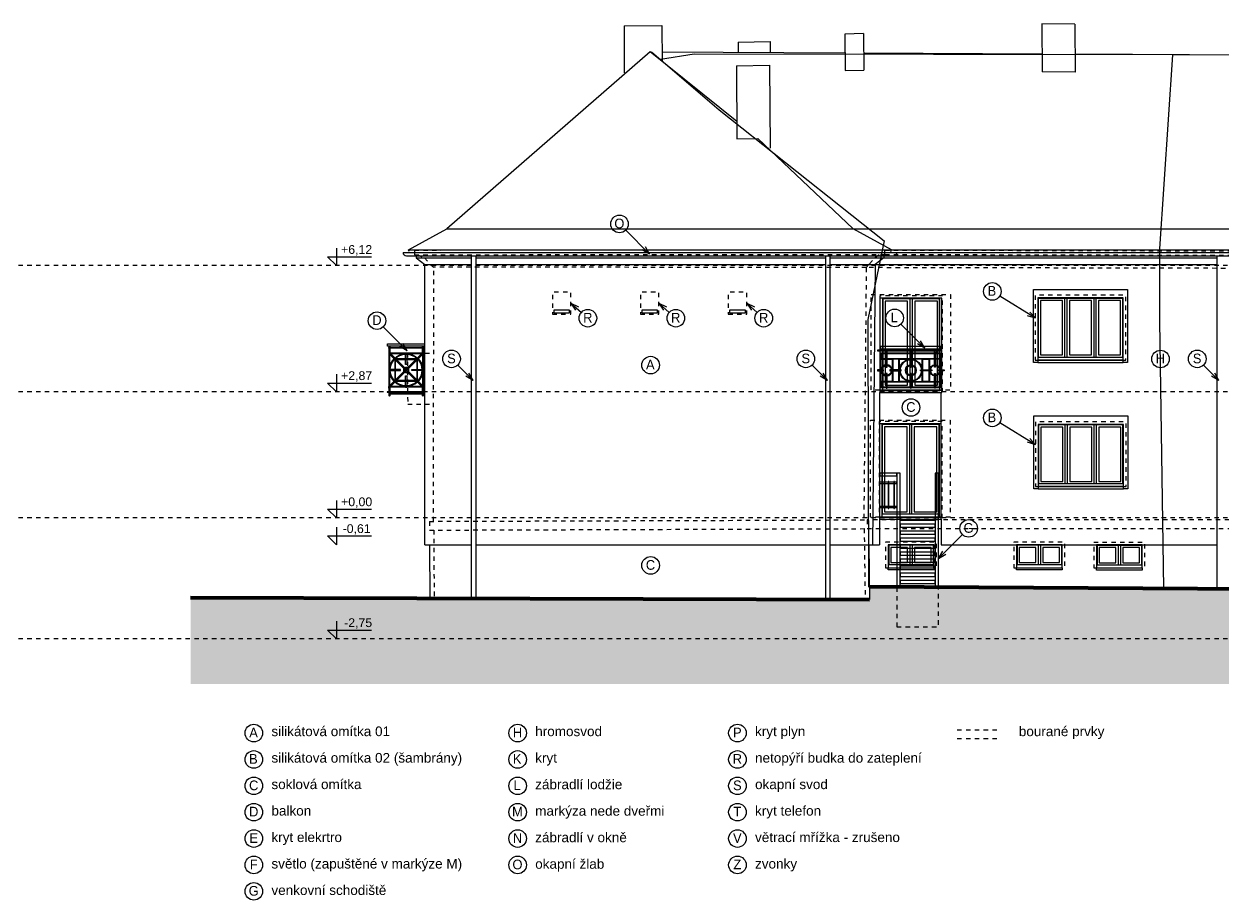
# Model space of a CAD drawing. Extents: x -2490 to 234697, y -105219 to -45378.
# Tile 12 of 15: x 126520 to 153727, y -67867 to -47932. Entities that reach past the tile are written whole.
import ezdxf

# ---------------------------------------------------------------- set-up
doc = ezdxf.new("R2010")
doc.units = 0
doc.header["$MEASUREMENT"] = 0
doc.linetypes.add('čárkovaná S', pattern=[200, 100, -100])
for name, color, linetype, lineweight in [('2D kreslení - obecné_Číslo_pera__1', 7, 'Continuous', 15), ('2D VÝPLNĚ_Číslo_pera__4', 91, 'Continuous', 13), ('2D ČÁRY_Číslo_pera__1', 7, 'Continuous', 15), ('2D ČÁRY_Číslo_pera__3', 150, 'Continuous', 13), ('blok F_hromosvody_Číslo_pera__1', 7, 'Continuous', 15), ('blok F_komíny_Číslo_pera__1', 7, 'Continuous', 15), ('blok F_pohled1_fasáda_Číslo_pera__1', 7, 'Continuous', 15), ('blok F_pohled1_fasáda_Číslo_pera__2', 1, 'Continuous', 25), ('blok F_pohled1_fasáda_Číslo_pera__3', 150, 'Continuous', 13), ('blok F_pohled1_střecha_Číslo_pera__1', 7, 'Continuous', 15), ('blok F_pohled1_terén_Číslo_pera__6', 190, 'Continuous', 70), ('KRESBA_Číslo_pera__1', 7, 'Continuous', 15), ('KRESBA_Číslo_pera__4', 91, 'Continuous', 13), ('obrys_Číslo_pera__1', 7, 'Continuous', 15), ('POZNÁMKY.TEXT_Číslo_pera__4', 91, 'Continuous', 13), ('vodorovné konstrukce_Číslo_pera__1', 7, 'Continuous', 15), ('vodorovné konstrukce_Číslo_pera__2', 1, 'Continuous', 25), ('zdi_Číslo_pera__1', 7, 'Continuous', 15)]:
    doc.layers.add(name, color=color, linetype=linetype, lineweight=lineweight)
doc.layers.add('2D kreslení - obecné_Číslo_pera__241', color=9, linetype='Continuous', lineweight=13, true_color=0x808080)
doc.layers.add('vodorovné konstrukce_Číslo_pera__241', color=9, linetype='Continuous', lineweight=13, true_color=0x808080)
doc.layers.add('vodorovné konstrukce', color=7, linetype='Continuous')
doc.styles.add('GENERATED_STYLE_1', font='arial.ttf')
doc.styles.add('GENERATED_STYLE_3', font='txt')

# ---------------------------------------------------------------- blocks, each defined once
blk = doc.blocks.new('LINE_12019', base_point=(138962, -54282))
at = {"layer": 'vodorovné konstrukce_Číslo_pera__241', "linetype": 'Continuous'}
for q in [(139199, -54495), (139134, -54370), (139068, -54444)]:
    blk.add_line((138962, -54282), q, dxfattribs=at)
blk = doc.blocks.new('LINE_12020', base_point=(142962, -54282))
at = {"layer": 'vodorovné konstrukce_Číslo_pera__241', "linetype": 'Continuous'}
for q in [(143199, -54495), (143134, -54370), (143068, -54444)]:
    blk.add_line((142962, -54282), q, dxfattribs=at)
blk = doc.blocks.new('LINE_12021', base_point=(140962, -54282))
at = {"layer": 'vodorovné konstrukce_Číslo_pera__241', "linetype": 'Continuous'}
for q in [(141199, -54495), (141134, -54370), (141068, -54444)]:
    blk.add_line((140962, -54282), q, dxfattribs=at)
blk = doc.blocks.new('LINE_12064', base_point=(135237, -55369))
at = {"layer": 'vodorovné konstrukce_Číslo_pera__241', "linetype": 'Continuous'}
for q in [(134693, -54825), (135140, -55202), (135069, -55273)]:
    blk.add_line((135237, -55369), q, dxfattribs=at)
blk = doc.blocks.new('LINE_12091', base_point=(136739, -56046))
at = {"layer": 'vodorovné konstrukce_Číslo_pera__241', "linetype": 'Continuous'}
for q in [(136388, -55695), (136572, -55950), (136643, -55879)]:
    blk.add_line((136739, -56046), q, dxfattribs=at)
blk = doc.blocks.new('LINE_12092', base_point=(144798, -56046))
at = {"layer": 'vodorovné konstrukce_Číslo_pera__241', "linetype": 'Continuous'}
for q in [(144447, -55695), (144631, -55950), (144702, -55879)]:
    blk.add_line((144798, -56046), q, dxfattribs=at)
blk = doc.blocks.new('LINE_12093', base_point=(140752, -53168))
at = {"layer": 'vodorovné konstrukce_Číslo_pera__241', "linetype": 'Continuous'}
for q in [(140208, -52624), (140655, -53001), (140585, -53072)]:
    blk.add_line((140752, -53168), q, dxfattribs=at)
blk = doc.blocks.new('LINE_12095', base_point=(147011, -55307))
at = {"layer": 'vodorovné konstrukce_Číslo_pera__241', "linetype": 'Continuous'}
for q in [(146467, -54763), (146844, -55210), (146915, -55140)]:
    blk.add_line((147011, -55307), q, dxfattribs=at)
blk = doc.blocks.new('LINE_12136', base_point=(147325, -60095))
at = {"layer": 'vodorovné konstrukce_Číslo_pera__241', "linetype": 'Continuous'}
for q in [(147869, -59551), (147421, -59928), (147492, -59999)]:
    blk.add_line((147325, -60095), q, dxfattribs=at)
blk = doc.blocks.new('LINE_12143', base_point=(153700, -56046))
at = {"layer": 'vodorovné konstrukce_Číslo_pera__241', "linetype": 'Continuous'}
for q in [(153349, -55695), (153533, -55950), (153604, -55879)]:
    blk.add_line((153700, -56046), q, dxfattribs=at)
blk = doc.blocks.new('LINE_12148', base_point=(149530, -57506))
at = {"layer": 'vodorovné konstrukce_Číslo_pera__241', "linetype": 'Continuous'}
for q in [(148715, -57005), (149397, -57365), (149345, -57450)]:
    blk.add_line((149530, -57506), q, dxfattribs=at)
blk = doc.blocks.new('LINE_12149', base_point=(149530, -54628))
at = {"layer": 'vodorovné konstrukce_Číslo_pera__241', "linetype": 'Continuous'}
for q in [(148715, -54127), (149345, -54572), (149397, -54487)]:
    blk.add_line((149530, -54628), q, dxfattribs=at)

msp = doc.modelspace()

# ---------------------------------------------------------------- hatches: boundary and pattern name
at = {"layer": '2D VÝPLNĚ_Číslo_pera__4', "linetype": 'Continuous'}
msp.add_hatch(color=8, dxfattribs=at).paths.add_polyline_path([(130309.2, -60991.9), (130309.3, -62947.4), (193903.3, -62947.4), (193903.3, -61087.2), (174542.9, -60836.7), (165162.9, -60801.9), (155537.3, -60796.8), (145750.8, -60739.6), (145754.9, -61033.2)], flags=0)

# ---------------------------------------------------------------- linework, layer by layer
at = {"layer": '2D kreslení - obecné_Číslo_pera__1', "color": 8, "linetype": 'Continuous'}
for radius in [255, 240, 125, 110]:
    msp.add_circle((146693.4, -55812.9), radius, dxfattribs=at)
at = {"layer": '2D kreslení - obecné_Číslo_pera__241', "color": 8, "linetype": 'Continuous'}
for centre in [(140066.6, -52482.8), (148547.6, -54017.8), (134551.3, -54683.8), (139347.9, -54628.1), (141347.9, -54628.1), (143347.9, -54628.1), (146325.9, -54621.4), (136246.6, -55553.6), (140774.1, -55694.9), (144305.8, -55553.6), (152372.4, -55555.8), (153207.8, -55553.6), (146696.6, -56658.7), (148547.6, -56895.8), (148010, -59409.9), (140774.1, -60252.1), (131749.6, -64067.1), (137749.6, -64067.1), (142749.6, -64067.1), (131749.6, -64667.1), (137749.6, -64667.1), (142749.6, -64667.1), (131749.6, -65267.1), (137749.6, -65267.1), (142749.6, -65267.1), (131749.6, -65867.1), (137749.6, -65867.1), (142749.6, -65867.1), (131749.6, -66467.1), (137749.6, -66467.1), (142749.6, -66467.1), (131749.6, -67067.1), (137749.6, -67067.1), (142749.6, -67067.1), (131749.6, -67667.1)]:
    msp.add_circle(centre, 200, dxfattribs=at)
at = {"layer": '2D ČÁRY_Číslo_pera__1', "color": 8, "linetype": 'Continuous'}
for p, q in [((136137.9, -52596.5), (185752.1, -52596.5)), ((135143.2, -53132.9), (186746.8, -53132.9)), ((135218.7, -53207.9), (186671.3, -53207.9)), ((135267.9, -53074.7), (186622.1, -53074.7)), ((135442.3, -53252.2), (136696.4, -53252.2)), ((136696.4, -53208.2), (136696.4, -61009)), ((136796.4, -53208.2), (136796.4, -61009.3)), ((136796.4, -53252.2), (144751.8, -53252.2)), ((144751.8, -53208.2), (144751.8, -61030.5)), ((144851.8, -53208.2), (144851.8, -61030.8)), ((144851.8, -53252.2), (153654.4, -53252.2)), ((153654.4, -53208.2), (153654.4, -60785.8)), ((135642, -53402.2), (136696.4, -53402.2)), ((136796.4, -53402.2), (144751.8, -53402.2)), ((144851.8, -53402.2), (153654.4, -53402.2)), ((145989.5, -57041.2), (145989.5, -56317.9)), ((147384.6, -57030.9), (147384.6, -56317.9)), ((145977.6, -59201.9), (145977.6, -59782.9)), ((147384.6, -59201.9), (147384.6, -59782.9)), ((135635.8, -59782.9), (136696.4, -59782.9)), ((136796.4, -59782.9), (144751.8, -59782.9)), ((144851.8, -59782.9), (145977.6, -59782.9)), ((147384.6, -59782.9), (153654.4, -59782.9))]:
    msp.add_line(p, q, dxfattribs=at)
at = {"layer": '2D ČÁRY_Číslo_pera__1', "color": 8, "linetype": 'čárkovaná S', "flags": 128}
for points in [[(138542, -54532.2), (138962, -54532.2), (138962, -54032.2), (138542, -54032.2)], [(140542, -54532.2), (140962, -54532.2), (140962, -54032.2), (140542, -54032.2)], [(142542, -54532.2), (142962, -54532.2), (142962, -54032.2), (142542, -54032.2)], [(145986.4, -56292), (147416.4, -56292), (147416.4, -54117.9), (145986.4, -54117.9)], [(149522.5, -55582.2), (151582.5, -55582.2), (151582.5, -54105.9), (149522.5, -54105.9)], [(145974.6, -59151), (147404.6, -59151), (147404.6, -56976.9), (145974.6, -56976.9)], [(149529, -58460.2), (151589, -58460.2), (151589, -56983.9), (149529, -56983.9)], [(146120.8, -60304.9), (147277.6, -60304.9), (147277.6, -59722.9), (146120.8, -59722.9)], [(149039.1, -60304.9), (150195.9, -60304.9), (150195.9, -59722.9), (149039.1, -59722.9)], [(150858.4, -60309.9), (152015.2, -60309.9), (152015.2, -59727.9), (150858.4, -59727.9)]]:
    msp.add_lwpolyline(points, close=True, dxfattribs=at)
at = {"layer": '2D ČÁRY_Číslo_pera__1', "color": 8, "linetype": 'Continuous', "flags": 128}
for points in [[(149582.5, -55582.2), (149582.5, -55632.2), (149482.5, -55632.2), (149482.5, -53974.8), (151622.5, -53974.8), (151622.5, -55632.2), (151522.5, -55632.2), (151522.5, -55582.2)], [(146731.4, -56202), (146731.4, -54187.9), (146671.4, -54187.9), (146671.4, -56202)], [(150252.5, -55512.2), (150252.5, -54175.9), (150192.5, -54175.9), (150192.5, -55512.2)], [(150912.5, -55512.2), (150912.5, -54175.9), (150852.5, -54175.9), (150852.5, -55512.2)], [(149589, -58460.2), (149589, -58510.2), (149489, -58510.2), (149489, -56852.8), (151629, -56852.8), (151629, -58510.2), (151529, -58510.2), (151529, -58460.2)], [(146719.6, -59081), (146719.6, -57046.9), (146659.6, -57046.9), (146659.6, -59081)], [(150259, -58390.2), (150259, -57053.9), (150199, -57053.9), (150199, -58390.2)], [(150919, -58390.2), (150919, -57053.9), (150859, -57053.9), (150859, -58390.2)], [(146729.9, -60234.9), (146729.9, -59792.9), (146669.9, -59792.9), (146669.9, -60234.9)], [(149648.1, -60234.9), (149648.1, -59792.9), (149588.1, -59792.9), (149588.1, -60234.9)], [(151467.5, -60239.9), (151467.5, -59797.9), (151407.5, -59797.9), (151407.5, -60239.9)]]:
    msp.add_lwpolyline(points, dxfattribs=at)
for points in [[(145989.5, -54171.9), (145989.5, -56267.9), (147396.4, -56267.9), (147396.4, -54171.9)], [(146046.4, -56272), (147356.4, -56272), (147356.4, -54177.9), (146046.4, -54177.9)], [(146056.4, -56202), (147346.4, -56202), (147346.4, -54187.9), (146056.4, -54187.9)], [(146106.4, -56152), (146621.4, -56152), (146621.4, -54237.9), (146106.4, -54237.9)], [(146781.4, -56152), (147296.4, -56152), (147296.4, -54237.9), (146781.4, -54237.9)], [(149582.5, -55582.2), (151522.5, -55582.2), (151522.5, -54165.9), (149582.5, -54165.9)], [(149592.5, -55512.2), (151512.5, -55512.2), (151512.5, -54175.9), (149592.5, -54175.9)], [(149642.5, -55462.2), (150142.5, -55462.2), (150142.5, -54225.9), (149642.5, -54225.9)], [(150302.5, -55462.2), (150802.5, -55462.2), (150802.5, -54225.9), (150302.5, -54225.9)], [(150962.5, -55462.2), (151462.5, -55462.2), (151462.5, -54225.9), (150962.5, -54225.9)], [(138572, -54502.2), (138932, -54502.2), (138932, -54442.2), (138572, -54442.2)], [(140572, -54502.2), (140932, -54502.2), (140932, -54442.2), (140572, -54442.2)], [(142572, -54502.2), (142932, -54502.2), (142932, -54442.2), (142572, -54442.2)], [(134819.2, -55312.2), (134819.2, -55292.2), (135609.2, -55292.2), (135609.2, -55312.2)], [(134839.2, -56182.2), (134839.2, -55432.2), (135589.2, -55432.2), (135589.2, -56182.2)], [(145936.3, -55372.9), (147383.4, -55372.9), (147383.4, -55352.9), (145936.3, -55352.9)], [(146003.4, -55327.9), (147383.4, -55327.9), (147383.4, -55267.9), (146003.4, -55267.9)], [(146003.4, -56202.9), (147383.4, -56202.9), (147383.4, -55422.9), (146003.4, -55422.9)], [(146018.4, -55542.9), (147368.4, -55542.9), (147368.4, -55437.9), (146018.4, -55437.9)], [(146018.4, -56187.9), (147368.4, -56187.9), (147368.4, -56082.9), (146018.4, -56082.9)], [(145977.6, -57030.9), (145977.6, -59151.9), (147384.6, -59151.9), (147384.6, -57030.9)], [(146034.6, -59151), (147344.6, -59151), (147344.6, -57036.9), (146034.6, -57036.9)], [(146044.6, -59081), (147334.6, -59081), (147334.6, -57046.9), (146044.6, -57046.9)], [(146094.6, -59031), (146609.6, -59031), (146609.6, -57096.9), (146094.6, -57096.9)], [(146769.6, -59031), (147284.6, -59031), (147284.6, -57096.9), (146769.6, -57096.9)], [(149589, -58460.2), (151529, -58460.2), (151529, -57043.9), (149589, -57043.9)], [(149599, -58390.2), (151519, -58390.2), (151519, -57053.9), (149599, -57053.9)], [(149649, -58340.2), (150149, -58340.2), (150149, -57103.9), (149649, -57103.9)], [(150309, -58340.2), (150809, -58340.2), (150809, -57103.9), (150309, -57103.9)], [(150969, -58340.2), (151469, -58340.2), (151469, -57103.9), (150969, -57103.9)], [(145987.4, -58211.9), (146374.6, -58211.9), (146374.6, -58151.9), (145987.4, -58151.9)], [(146449.6, -60751.9), (146449.6, -58151.9), (146374.6, -58151.9), (146374.6, -60751.9)], [(147249.6, -60751.9), (147324.6, -60751.9), (147324.6, -58151.9), (147249.6, -58151.9)], [(145977.6, -58386.9), (146374.6, -58386.9), (146374.6, -58361.9), (145977.6, -58361.9)], [(146039.6, -58957.9), (146054.6, -58957.9), (146054.6, -58341.9), (146039.6, -58341.9)], [(146174.6, -58957.9), (146189.6, -58957.9), (146189.6, -58341.9), (146174.6, -58341.9)], [(146309.6, -58957.9), (146324.6, -58957.9), (146324.6, -58341.9), (146309.6, -58341.9)], [(145977.6, -58936.9), (146374.6, -58936.9), (146374.6, -58911.9), (145977.6, -58911.9)], [(147249.6, -59151.9), (146449.6, -59151.9), (146449.6, -59221.9), (147249.6, -59221.9)], [(147249.6, -59311.9), (146449.6, -59311.9), (146449.6, -59381.9), (147249.6, -59381.9)], [(147249.6, -59471.9), (146449.6, -59471.9), (146449.6, -59541.9), (147249.6, -59541.9)], [(146180.8, -60304.9), (147217.6, -60304.9), (147217.6, -59782.9), (146180.8, -59782.9)], [(146190.8, -60234.9), (147207.6, -60234.9), (147207.6, -59792.9), (146190.8, -59792.9)], [(146240.8, -60184.9), (146619.9, -60184.9), (146619.9, -59842.9), (146240.8, -59842.9)], [(147249.6, -59631.9), (146449.6, -59631.9), (146449.6, -59701.9), (147249.6, -59701.9)], [(147249.6, -59791.9), (146449.6, -59791.9), (146449.6, -59861.9), (147249.6, -59861.9)], [(147157.6, -60184.9), (147157.6, -59842.9), (146779.9, -59842.9), (146779.9, -60184.9)], [(149099.1, -60304.9), (150135.9, -60304.9), (150135.9, -59782.9), (149099.1, -59782.9)], [(149109.1, -60234.9), (150125.9, -60234.9), (150125.9, -59792.9), (149109.1, -59792.9)], [(149159.1, -60184.9), (149538.1, -60184.9), (149538.1, -59842.9), (149159.1, -59842.9)], [(150075.9, -60184.9), (150075.9, -59842.9), (149698.1, -59842.9), (149698.1, -60184.9)], [(150918.4, -60309.9), (151955.2, -60309.9), (151955.2, -59787.9), (150918.4, -59787.9)], [(150928.4, -60239.9), (151945.2, -60239.9), (151945.2, -59797.9), (150928.4, -59797.9)], [(150978.4, -60189.9), (151357.5, -60189.9), (151357.5, -59847.9), (150978.4, -59847.9)], [(151895.2, -60189.9), (151895.2, -59847.9), (151517.5, -59847.9), (151517.5, -60189.9)], [(147249.6, -59951.9), (146449.6, -59951.9), (146449.6, -60021.9), (147249.6, -60021.9)], [(147249.6, -60111.9), (146449.6, -60111.9), (146449.6, -60181.9), (147249.6, -60181.9)], [(146180.8, -60304.9), (147217.6, -60304.9), (147217.6, -60354.9), (146180.8, -60354.9)], [(147249.6, -60271.9), (146449.6, -60271.9), (146449.6, -60341.9), (147249.6, -60341.9)], [(149099.1, -60304.9), (150135.9, -60304.9), (150135.9, -60354.9), (149099.1, -60354.9)], [(150918.4, -60309.9), (151955.2, -60309.9), (151955.2, -60359.9), (150918.4, -60359.9)], [(147249.6, -60431.9), (146449.6, -60431.9), (146449.6, -60501.9), (147249.6, -60501.9)], [(147249.6, -60591.9), (146449.6, -60591.9), (146449.6, -60661.9), (147249.6, -60661.9)]]:
    msp.add_lwpolyline(points, close=True, dxfattribs=at)
at = {"layer": '2D ČÁRY_Číslo_pera__1', "color": 8, "linetype": 'Continuous'}
for radius in [375, 360]:
    msp.add_circle((135214.2, -55807.2), radius, dxfattribs=at)
for radius, start, end in [(60, 146.53696, 213.46304), (60, 56.53696, 122.48667), (45, 60.46601, 118.20855), (60, 327.51333, 32.48667), (45, 150.46601, 209.53399), (60, 237.51333, 303.46304), (45, 241.79145, 299.53399), (45, 331.79145, 28.20855)]:
    msp.add_arc((135214.2, -55807.2), radius, start, end, dxfattribs=at)
at = {"layer": '2D ČÁRY_Číslo_pera__3', "color": 8, "linetype": 'čárkovaná S'}
for p, q in [((234697.5, -53432.2), (-2489.7, -53432.2)), ((234697.5, -56302.2), (-2489.7, -56302.2)), ((234697.5, -59172.2), (-2489.7, -59172.2)), ((234697.5, -61922.2), (-2489.7, -61922.2))]:
    msp.add_line(p, q, dxfattribs=at)
at = {"layer": '2D ČÁRY_Číslo_pera__3', "color": 8, "linetype": 'čárkovaná S', "flags": 128}
msp.add_lwpolyline([(146374.6, -61651.9), (147324.6, -61651.9), (147324.6, -60751.9), (146374.6, -60751.9)], close=True, dxfattribs=at)
at = {"layer": 'blok F_hromosvody_Číslo_pera__1', "color": 8, "linetype": 'Continuous'}
for p, q in [((140797.4, -48566.9), (142337.6, -49884.9)), ((141764.5, -48619.9), (140999.5, -48739.8)), ((152650.5, -48638.9), (141764.5, -48619.9)), ((152355.6, -53046.9), (152650.5, -48638.9)), ((180510.4, -48666.9), (152650.5, -48638.9)), ((142337.6, -49884.9), (145354.9, -52279.9)), ((145354.9, -52279.9), (146089.8, -52870.9)), ((146089.8, -52870.9), (145716.3, -54654.9)), ((152360.1, -54691.9), (152355.6, -53046.9)), ((145716.3, -54654.9), (145731.7, -60750.9)), ((152446.4, -60778.9), (152360.1, -54691.9))]:
    msp.add_line(p, q, dxfattribs=at)
at = {"layer": 'blok F_komíny_Číslo_pera__1', "color": 8, "linetype": 'Continuous'}
for p, q in [((140169.3, -47972.9), (141031.6, -47964.9)), ((140169.3, -47972.9), (140174.9, -49041.8)), ((141031.6, -47964.9), (141035.9, -48786.3)), ((145619.5, -48151.9), (145193.1, -48161.9)), ((145619.5, -48151.9), (145623.8, -48985)), ((149672.2, -47931.8), (149677.9, -49025.6)), ((150427.5, -47934.9), (149672.2, -47931.8)), ((150427.5, -47934.9), (150433.2, -49028.7)), ((142766.1, -48346.9), (143496.3, -48331.9)), ((142766.1, -48346.9), (142767.2, -48574.8)), ((143496.3, -48331.9), (143497.6, -48578.4)), ((145193.1, -48161.9), (145197.4, -48994)), ((142728.6, -48881.9), (143482, -48868.9)), ((142728.6, -48881.9), (142737.2, -50544)), ((143482, -48868.9), (143491.9, -50756.5)), ((145197.4, -48994), (145623.8, -48985)), ((150433.2, -49028.7), (149677.9, -49025.6)), ((142737.2, -50544), (143216.7, -50535.7))]:
    msp.add_line(p, q, dxfattribs=at)
at = {"layer": 'blok F_pohled1_fasáda_Číslo_pera__1', "color": 8, "linetype": 'Continuous'}
for p, q in [((135635.8, -59782.9), (135642, -53402.2)), ((145879.8, -53402.2), (145818.3, -59782.9)), ((145731.9, -59414.7), (145731.9, -59415.9)), ((135744.2, -59782.9), (135749.8, -61007.2)), ((145737.2, -59782.9), (145754.9, -61031.5))]:
    msp.add_line(p, q, dxfattribs=at)
at = {"layer": 'blok F_pohled1_fasáda_Číslo_pera__2', "color": 8, "linetype": 'čárkovaná S'}
for p, q in [((146105.4, -53075.9), (135404.8, -53083.9)), ((135404.8, -53083.9), (135404.8, -53183.9)), ((135404.8, -53183.9), (146105.5, -53175.9)), ((135404.8, -53183.9), (135480, -53187.9)), ((135480, -53187.9), (135633.7, -53256.9)), ((135633.7, -53256.9), (135773.9, -53412.9)), ((145751.5, -53390.9), (145890.7, -53241.9)), ((145890.7, -53241.9), (145976.9, -53175.9)), ((146105.4, -53075.9), (186481.5, -53180.9)), ((146105.5, -53175.9), (146105.4, -53075.9)), ((146105.5, -53175.9), (186482.8, -53279.9)), ((135773.9, -53412.9), (135842, -53464.9)), ((145679.1, -53476.9), (135842, -53464.9)), ((145679.1, -53476.9), (145751.5, -53390.9)), ((186047.7, -53558.9), (145679.1, -53476.9)), ((135245, -55421.6), (135840.1, -55419.5)), ((135245, -55421.6), (135248.9, -56581.6)), ((135248.9, -56581.6), (135838.9, -56579.5)), ((135741.7, -59249.9), (145703.3, -59215.9)), ((135741.7, -59249.9), (135741.7, -59449.9)), ((145703.3, -59215.9), (145700.4, -59415.9)), ((186132.7, -59209.9), (145703.3, -59215.9)), ((135741.7, -59449.9), (145700.4, -59415.9)), ((145700.4, -59415.9), (186133, -59407.9))]:
    msp.add_line(p, q, dxfattribs=at)
at = {"layer": 'blok F_pohled1_fasáda_Číslo_pera__3', "color": 8, "linetype": 'čárkovaná S'}
for p, q in [((135836.4, -59249.6), (135842, -53464.9)), ((145679.1, -53476.9), (145623.8, -59216.2)), ((135842.7, -59449.5), (135849.8, -61006.7)), ((145631.9, -59416.1), (145654.9, -61032.9))]:
    msp.add_line(p, q, dxfattribs=at)
at = {"layer": 'blok F_pohled1_fasáda_Číslo_pera__3', "color": 8, "linetype": 'čárkovaná S', "flags": 128}
for points in [[(145789.5, -54091.9), (147596.4, -54091.9), (147596.4, -56267.9), (145789.5, -56267.9)], [(145777.6, -56950.9), (147584.6, -56950.9), (147584.6, -59151.9), (145777.6, -59151.9)]]:
    msp.add_lwpolyline(points, close=True, dxfattribs=at)
at = {"layer": 'blok F_pohled1_střecha_Číslo_pera__1', "color": 8, "linetype": 'Continuous'}
for p, q in [((140763.3, -48567.7), (136137.9, -52596.5)), ((142735.2, -50149.5), (140763.3, -48567.7)), ((141034.7, -48569), (145195.3, -48589.1)), ((145621.8, -48591.2), (149675.8, -48610.8)), ((150431, -48614.4), (158245.3, -48652.2)), ((145384, -52596.5), (143216.7, -50535.7))]:
    msp.add_line(p, q, dxfattribs=at)
at = {"layer": 'blok F_pohled1_terén_Číslo_pera__6', "color": 8, "linetype": 'Continuous'}
for p, q in [((155537.3, -60796.8), (145750.8, -60739.6)), ((145754.9, -61032.9), (130309.2, -60991.9))]:
    msp.add_line(p, q, dxfattribs=at)
at = {"layer": 'KRESBA_Číslo_pera__1', "color": 8, "linetype": 'Continuous'}
for p, q in [((135285.1, -53110.8), (135267.9, -53074.7)), ((146236.7, -53110.8), (146253.9, -53074.7)), ((135634.2, -55365.2), (135634.2, -55465.2)), ((135639.2, -55365.2), (135634.2, -55365.2)), ((135634.2, -55465.2), (135639.2, -55465.2)), ((135639.2, -55465.2), (135639.2, -55365.2)), ((135639.2, -56302.2), (134779.2, -56302.2)), ((134779.2, -56302.2), (134779.2, -56307.2)), ((134779.2, -56307.2), (135639.2, -56307.2)), ((135639.2, -56149.2), (135634.2, -56149.2)), ((135634.2, -56149.2), (135634.2, -56249.2)), ((135634.2, -56249.2), (135639.2, -56249.2)), ((135639.2, -56249.2), (135639.2, -56149.2)), ((135639.2, -56307.2), (135639.2, -56302.2)), ((135639.2, -56347.2), (134819.2, -56347.2)), ((134819.2, -56347.2), (134819.2, -56352.2)), ((134819.2, -56352.2), (135639.2, -56352.2)), ((135639.2, -56352.2), (135639.2, -56347.2))]:
    msp.add_line(p, q, dxfattribs=at)
at = {"layer": 'KRESBA_Číslo_pera__1', "color": 8, "linetype": 'Continuous', "flags": 128}
for points in [[(135639.2, -55267.2), (134789.2, -55267.2), (134789.2, -55207.2), (135639.2, -55207.2)], [(135609.2, -55430.6), (134819.2, -56220.6), (134819.2, -56185.2), (135609.2, -55395.2)], [(135589.2, -56197.2), (134839.2, -56197.2), (134839.2, -56397.4), (134831.7, -56404.8), (134824.2, -56397.4), (134824.2, -55267.2), (134839.2, -55267.2), (134839.2, -55417.2), (135589.2, -55417.2)], [(135589.2, -55417.2), (135589.2, -55267.2), (135604.2, -55267.2), (135604.2, -55417.2)], [(135604.2, -55417.2), (135639.2, -55417.2)], [(135604.2, -55432.2), (135639.2, -55432.2)], [(135604.2, -55432.2), (135604.2, -56182.2)], [(146438.4, -56067.9), (146438.4, -55557.9), (146693.4, -55557.9)], [(146948.4, -56067.9), (146948.4, -55557.9), (146693.4, -55557.9)], [(135609.2, -56183.8), (135250.3, -55825), (135232.9, -55842.8), (135609.2, -56219.2)], [(135639.2, -56302.2), (134819.2, -56302.2), (134819.2, -56352.2), (135510.7, -56352.2)], [(135604.2, -56197.2), (135604.2, -56397.4), (135596.7, -56404.8), (135589.2, -56397.4), (135589.2, -56197.2)], [(135634.2, -56182.2), (135604.2, -56182.2)], [(135634.2, -56197.2), (135604.2, -56197.2)], [(146693.4, -56067.9), (146438.4, -56067.9)], [(146693.4, -56067.9), (146948.4, -56067.9)]]:
    msp.add_lwpolyline(points, dxfattribs=at)
for points in [[(134819.2, -55393.8), (134819.2, -55429.2), (135178.6, -55788.6), (135196.5, -55771.1)], [(135201.7, -55677.4), (135201.7, -55412.2), (135226.7, -55412.2), (135226.7, -55677.4)], [(146127.5, -55442.9), (146157.5, -55442.9), (146157.5, -55352.9), (146127.5, -55352.9)], [(146132.5, -55742.9), (146152.5, -55742.9), (146152.5, -55407.9), (146132.5, -55407.9)], [(146678.4, -55442.9), (146708.4, -55442.9), (146708.4, -55352.9), (146678.4, -55352.9)], [(146683.4, -55742.9), (146703.4, -55742.9), (146703.4, -55407.9), (146683.4, -55407.9)], [(147259.4, -55442.9), (147229.4, -55442.9), (147229.4, -55352.9), (147259.4, -55352.9)], [(147254.4, -55742.9), (147234.4, -55742.9), (147234.4, -55407.9), (147254.4, -55407.9)], [(134959.2, -55552.2), (134959.2, -56062.3), (135469.2, -56062.3), (135469.2, -55552.2)], [(135454.2, -55567), (135454.2, -56047.2), (134974.2, -56047.2), (134974.2, -55567)], [(146018.4, -56067.9), (146018.4, -55557.9), (146268.4, -55557.9), (146268.4, -56067.9)], [(146283.4, -56067.9), (146423.4, -56067.9), (146423.4, -55557.9), (146283.4, -55557.9)], [(147103.4, -56067.9), (146963.4, -56067.9), (146963.4, -55557.9), (147103.4, -55557.9)], [(147368.4, -56067.9), (147368.4, -55557.9), (147118.4, -55557.9), (147118.4, -56067.9)], [(149582.5, -55632.2), (151522.5, -55632.2), (151522.5, -55582.2), (149582.5, -55582.2)], [(135084.4, -55819.7), (135084.4, -55794.7), (134819.2, -55794.7), (134819.2, -55819.7)], [(135226.7, -55937), (135226.7, -56202.2), (135201.7, -56202.2), (135201.7, -55937)], [(135344, -55819.7), (135344, -55794.7), (135609.2, -55794.7), (135609.2, -55819.7)], [(146071.5, -55823.8), (146071.5, -55803.8), (145936.3, -55803.8), (145936.3, -55823.8)], [(146132.5, -55882.9), (146132.5, -56217.9), (146152.5, -56217.9), (146152.5, -55882.9)], [(146470.9, -55823.8), (146470.9, -55803.8), (146213.4, -55803.8), (146213.4, -55823.8)], [(146683.4, -55882.9), (146683.4, -56217.9), (146703.4, -56217.9), (146703.4, -55882.9)], [(146915.9, -55823.8), (146915.9, -55803.8), (147173.4, -55803.8), (147173.4, -55823.8)], [(147254.4, -55882.9), (147254.4, -56217.9), (147234.4, -56217.9), (147234.4, -55882.9)], [(147315.3, -55823.8), (147315.3, -55803.8), (147450.5, -55803.8), (147450.5, -55823.8)], [(145989.5, -56317.9), (147396.4, -56317.9), (147396.4, -56267.9), (145989.5, -56267.9)], [(149589, -58510.2), (151529, -58510.2), (151529, -58460.2), (149589, -58460.2)], [(145977.6, -59201.9), (147384.6, -59201.9), (147384.6, -59151.9), (145977.6, -59151.9)]]:
    msp.add_lwpolyline(points, close=True, dxfattribs=at)
for points in [[(146018.4, -55812.9, 1), (146268.4, -55812.9, 1)], [(146033.4, -55812.9, -1), (146253.4, -55812.9, -1)], [(147368.4, -55812.9, -1), (147118.4, -55812.9, -1)], [(147353.4, -55812.9, 1), (147133.4, -55812.9, 1)]]:
    msp.add_lwpolyline(points, format="xyb", close=True, dxfattribs=at)
at = {"layer": 'KRESBA_Číslo_pera__4', "color": 8, "linetype": 'Continuous', "flags": 128}
for points in [[(133627.5, -53032.2), (133627.5, -53432.2), (133427.5, -53232.2), (134427.5, -53232.2)], [(133627.5, -55902.2), (133627.5, -56302.2), (133427.5, -56102.2), (134427.5, -56102.2)], [(133627.5, -58772.2), (133627.5, -59172.2), (133427.5, -58972.2), (134427.5, -58972.2)], [(133627.5, -59382.9), (133627.5, -59782.9), (133427.5, -59582.9), (134427.5, -59582.9)], [(133627.5, -61522.2), (133627.5, -61922.2), (133427.5, -61722.2), (134427.5, -61722.2)]]:
    msp.add_lwpolyline(points, dxfattribs=at)
at = {"layer": 'obrys_Číslo_pera__1', "color": 8, "linetype": 'Continuous'}
for p, q in [((135267.9, -53074.7), (136137.9, -52596.5)), ((146253.9, -53074.7), (145384, -52596.5)), ((135442.3, -53202.2), (135442.3, -53252.2)), ((146079.6, -53202.2), (146079.6, -53252.2))]:
    msp.add_line(p, q, dxfattribs=at)
for centre, start, end in [((135218.2, -53132.9), 180, 270.43391), ((146303.7, -53132.9), 269.56609, 0)]:
    msp.add_arc(centre, 75, start, end, dxfattribs=at)
at = {"layer": 'vodorovné konstrukce_Číslo_pera__1', "color": 8, "linetype": 'Continuous'}
for p, q in [((135609.2, -55395.2), (135609.2, -55432.2)), ((135609.2, -56182.2), (135609.2, -56219.2))]:
    msp.add_line(p, q, dxfattribs=at)
at = {"layer": 'vodorovné konstrukce_Číslo_pera__2', "color": 8, "linetype": 'čárkovaná S'}
for p, q in [((147749.6, -63992.1), (148749.6, -63992.1)), ((147749.6, -64192.1), (148749.6, -64192.1))]:
    msp.add_line(p, q, dxfattribs=at)
at = {"layer": 'zdi_Číslo_pera__1', "color": 8, "linetype": 'Continuous'}
for p, q in [((135442.3, -53252.2), (135642.2, -53402.2)), ((146079.6, -53252.2), (145879.6, -53402.2))]:
    msp.add_line(p, q, dxfattribs=at)

# ---------------------------------------------------------------- block references
at = {"layer": 'vodorovné konstrukce', "color": 8, "linetype": 'Continuous'}
for name, p in [('LINE_12093', (140752, -53168.2)), ('LINE_12149', (149530.2, -54627.7)), ('LINE_12019', (138962, -54282.2)), ('LINE_12021', (140962, -54282.2)), ('LINE_12020', (142962, -54282.2)), ('LINE_12064', (135236.7, -55369.2)), ('LINE_12095', (147011.3, -55306.8)), ('LINE_12091', (136739.2, -56046.2)), ('LINE_12092', (144798.4, -56046.2)), ('LINE_12143', (153700.4, -56046.2)), ('LINE_12148', (149530.2, -57505.7)), ('LINE_12136', (147324.6, -60095.3))]:
    msp.add_blockref(name, p, dxfattribs=at)

# ---------------------------------------------------------------- texts
at = {"layer": 'POZNÁMKY.TEXT_Číslo_pera__4', "color": 8, "linetype": 'Continuous'}
for s, insert, char_height, attachment_point, style in [('{O}', (139948.9, -52473.9), 220, 4, 'GENERATED_STYLE_3'), ('{+6,12}', (133734.5, -53083.7), 200, 4, 'GENERATED_STYLE_1'), ('{B}', (148439, -54005.2), 220, 4, 'GENERATED_STYLE_3'), ('{D}', (134442.7, -54671.2), 220, 4, 'GENERATED_STYLE_3'), ('{R}', (139239.3, -54615.6), 220, 4, 'GENERATED_STYLE_3'), ('{R}', (141239.3, -54615.6), 220, 4, 'GENERATED_STYLE_3'), ('{R}', (143239.3, -54615.6), 220, 4, 'GENERATED_STYLE_3'), ('{L}', (146233.3, -54608.9), 220, 4, 'GENERATED_STYLE_3'), ('{S}', (136146, -55544.9), 220, 4, 'GENERATED_STYLE_3'), ('{S}', (144205.2, -55544.9), 220, 4, 'GENERATED_STYLE_3'), ('{H}', (152263.7, -55543.2), 220, 4, 'GENERATED_STYLE_3'), ('{S}', (153107.3, -55544.9), 220, 4, 'GENERATED_STYLE_3'), ('{A}', (140669.5, -55682.3), 220, 4, 'GENERATED_STYLE_3'), ('{+2,87}', (133734.5, -55953.7), 200, 4, 'GENERATED_STYLE_1'), ('{C}', (146588, -56649.7), 220, 4, 'GENERATED_STYLE_3'), ('{B}', (148439, -56883.2), 220, 4, 'GENERATED_STYLE_3'), ('{+0,00}', (133734.5, -58823.7), 200, 4, 'GENERATED_STYLE_1'), ('{-0,61}', (133769.3, -59434.4), 200, 4, 'GENERATED_STYLE_1'), ('{G}', (147892.3, -59401), 220, 4, 'GENERATED_STYLE_3'), ('{C}', (140665.5, -60243.2), 220, 4, 'GENERATED_STYLE_3'), ('{-2,75}', (133804, -61573.7), 200, 4, 'GENERATED_STYLE_1'), ('{A}', (131645, -64054.5), 220, 4, 'GENERATED_STYLE_3'), ('{H}', (137641, -64054.5), 220, 4, 'GENERATED_STYLE_3'), ('{P}', (142649, -64054.5), 220, 4, 'GENERATED_STYLE_3'), ('{bourané prvky}', (149149.6, -63917.3), 220, 1, 'GENERATED_STYLE_1'), ('{B}', (131641, -64654.5), 220, 4, 'GENERATED_STYLE_3'), ('{K}', (137641, -64654.5), 220, 4, 'GENERATED_STYLE_3'), ('{R}', (142641, -64654.5), 220, 4, 'GENERATED_STYLE_3'), ('{C}', (131641, -65258.1), 220, 4, 'GENERATED_STYLE_3'), ('{L}', (137657.1, -65254.5), 220, 4, 'GENERATED_STYLE_3'), ('{S}', (142649, -65258.3), 220, 4, 'GENERATED_STYLE_3'), ('{D}', (131641, -65854.5), 220, 4, 'GENERATED_STYLE_3'), ('{M}', (137623.9, -65854.5), 220, 4, 'GENERATED_STYLE_3'), ('{T}', (142657.1, -65854.5), 220, 4, 'GENERATED_STYLE_3'), ('{E}', (131649, -66454.5), 220, 4, 'GENERATED_STYLE_3'), ('{N}', (137641, -66454.5), 220, 4, 'GENERATED_STYLE_3'), ('{V}', (142649, -66454.5), 220, 4, 'GENERATED_STYLE_3'), ('{F}', (131657.1, -67054.5), 220, 4, 'GENERATED_STYLE_3'), ('{O}', (137631.9, -67058.1), 220, 4, 'GENERATED_STYLE_3'), ('{Z}', (142657.1, -67054.5), 220, 4, 'GENERATED_STYLE_3'), ('{G}', (131631.9, -67658.1), 220, 4, 'GENERATED_STYLE_3')]:
    msp.add_mtext(s, dxfattribs=dict(at, insert=insert, char_height=char_height, attachment_point=attachment_point, style=style))
at = {"layer": 'POZNÁMKY.TEXT_Číslo_pera__4', "color": 8, "linetype": 'Continuous', "char_height": 220, "attachment_point": 1, "style": 'GENERATED_STYLE_1'}
for s, insert, line_spacing_factor in [('{silikátová omítka 01\\Psilikátová omítka 02 (šambrány)\\Psoklová omítka\\Pbalkon\\Pkryt elekrtro\\Psvětlo (zapuštěné v markýze M)\\Pvenkovní schodiště}', (132149.6, -63917.3), 1.642244), ('{hromosvod\\Pkryt\\Pzábradlí lodžie\\Pmarkýza nede dveřmi\\Pzábradlí v okně\\Pokapní žlab}', (138149.6, -63917.3), 1.64511), ('{kryt plyn\\Pnetopýří budka do zateplení\\Pokapní svod\\Pkryt telefon\\Pvětrací mřížka - zrušeno\\Pzvonky}', (143149.6, -63917.3), 1.642706)]:
    msp.add_mtext(s, dxfattribs=dict(at, insert=insert, line_spacing_factor=line_spacing_factor))

doc.saveas('drawing.dxf')
